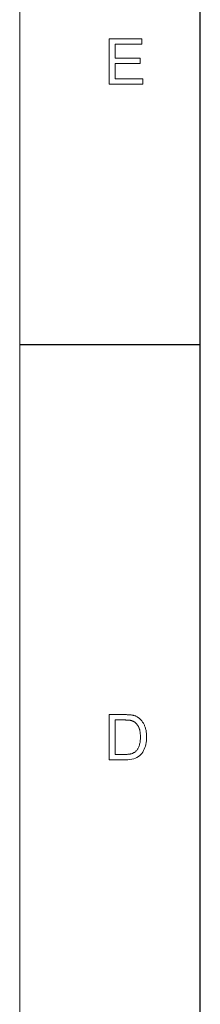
# Model space of a CAD drawing. Header units: millimetres. Extents: x 3489 to 4105, y -1201 to -766.
# Tile 13 of 55: x 3489 to 3510, y -987 to -873. Entities that reach past the tile are written whole.
import ezdxf

# ---------------------------------------------------------------- set-up
doc = ezdxf.new("R2010")
doc.units = ezdxf.units.MM

msp = doc.modelspace()

# ---------------------------------------------------------------- linework, layer by layer
at = {"color": 7, "lineweight": 13}
msp.add_line((3489.361, -1201.058), (3489.361, -765.621), dxfattribs=at)
at = {"color": 7, "lineweight": 25}
msp.add_line((3510.097, -1180.322), (3510.097, -786.357), dxfattribs=at)
at = {"color": 7, "lineweight": 25, "ltscale": 0.25}
msp.add_line((3510.096, -910.772), (3489.36, -910.772), dxfattribs=at)
at = {"color": 7, "lineweight": 13}
for points in [[(3503.509, -880.832), (3499.636, -880.832), (3499.636, -875.648), (3503.388, -875.648), (3503.388, -876.263), (3500.322, -876.263), (3500.322, -877.848), (3503.19, -877.848), (3503.19, -878.463), (3500.322, -878.463), (3500.322, -880.217), (3503.509, -880.217)], [(3499.644, -953.274), (3501.433, -953.274), (3501.526, -953.274), (3501.616, -953.276), (3501.703, -953.278), (3501.788, -953.281), (3501.87, -953.286), (3501.95, -953.291), (3502.027, -953.297), (3502.102, -953.304), (3502.173, -953.313), (3502.243, -953.322), (3502.31, -953.333), (3502.377, -953.346), (3502.444, -953.363), (3502.509, -953.382), (3502.575, -953.404), (3502.639, -953.429), (3502.703, -953.456), (3502.767, -953.486), (3502.829, -953.519), (3502.892, -953.555), (3502.953, -953.593), (3503.012, -953.635), (3503.07, -953.679), (3503.127, -953.726), (3503.181, -953.776), (3503.235, -953.828), (3503.287, -953.883), (3503.337, -953.941), (3503.385, -954.002), (3503.433, -954.066), (3503.478, -954.132), (3503.521, -954.2), (3503.563, -954.27), (3503.602, -954.342), (3503.639, -954.416), (3503.675, -954.491), (3503.708, -954.569), (3503.74, -954.649), (3503.769, -954.73), (3503.797, -954.814), (3503.822, -954.9), (3503.845, -954.99), (3503.864, -955.083), (3503.882, -955.18), (3503.896, -955.281), (3503.908, -955.385), (3503.917, -955.493), (3503.924, -955.604), (3503.928, -955.719), (3503.929, -955.838), (3503.924, -956.063), (3503.908, -956.279), (3503.88, -956.488), (3503.842, -956.689), (3503.793, -956.881), (3503.733, -957.065), (3503.663, -957.241), (3503.581, -957.409), (3503.488, -957.569), (3503.385, -957.721), (3503.268, -957.861), (3503.136, -957.986), (3502.987, -958.097), (3502.824, -958.192), (3502.644, -958.274), (3502.449, -958.34), (3502.238, -958.391), (3502.011, -958.428), (3501.769, -958.45), (3501.511, -958.458), (3499.644, -958.458)], [(3500.33, -957.843), (3501.44, -957.843), (3501.507, -957.842), (3501.573, -957.841), (3501.637, -957.839), (3501.7, -957.836), (3501.761, -957.832), (3501.821, -957.827), (3501.88, -957.822), (3501.937, -957.815), (3501.992, -957.808), (3502.046, -957.8), (3502.1, -957.79), (3502.153, -957.777), (3502.207, -957.762), (3502.261, -957.743), (3502.315, -957.721), (3502.369, -957.697), (3502.424, -957.67), (3502.478, -957.639), (3502.533, -957.606), (3502.587, -957.57), (3502.641, -957.53), (3502.693, -957.486), (3502.743, -957.436), (3502.792, -957.382), (3502.838, -957.323), (3502.883, -957.259), (3502.925, -957.19), (3502.966, -957.117), (3503.005, -957.038), (3503.042, -956.955), (3503.076, -956.867), (3503.107, -956.773), (3503.134, -956.673), (3503.157, -956.569), (3503.177, -956.458), (3503.193, -956.342), (3503.206, -956.221), (3503.215, -956.094), (3503.22, -955.961), (3503.222, -955.823), (3503.221, -955.746), (3503.219, -955.67), (3503.216, -955.595), (3503.211, -955.52), (3503.205, -955.447), (3503.197, -955.375), (3503.188, -955.304), (3503.178, -955.234), (3503.166, -955.165), (3503.153, -955.097), (3503.138, -955.03), (3503.121, -954.964), (3503.101, -954.9), (3503.079, -954.836), (3503.055, -954.774), (3503.028, -954.713), (3502.999, -954.653), (3502.968, -954.595), (3502.935, -954.538), (3502.899, -954.481), (3502.861, -954.427), (3502.822, -954.376), (3502.782, -954.328), (3502.741, -954.283), (3502.699, -954.241), (3502.656, -954.202), (3502.612, -954.166), (3502.566, -954.132), (3502.52, -954.102), (3502.472, -954.075), (3502.425, -954.05), (3502.377, -954.027), (3502.329, -954.006), (3502.282, -953.988), (3502.235, -953.971), (3502.188, -953.956), (3502.142, -953.943), (3502.096, -953.933), (3502.05, -953.924), (3502.004, -953.917), (3501.957, -953.912), (3501.908, -953.907), (3501.855, -953.903), (3501.801, -953.899), (3501.744, -953.896), (3501.684, -953.894), (3501.621, -953.892), (3501.556, -953.89), (3501.489, -953.889), (3501.419, -953.889), (3500.33, -953.889)]]:
    msp.add_lwpolyline(points, close=True, dxfattribs=at)

doc.saveas('drawing.dxf')
